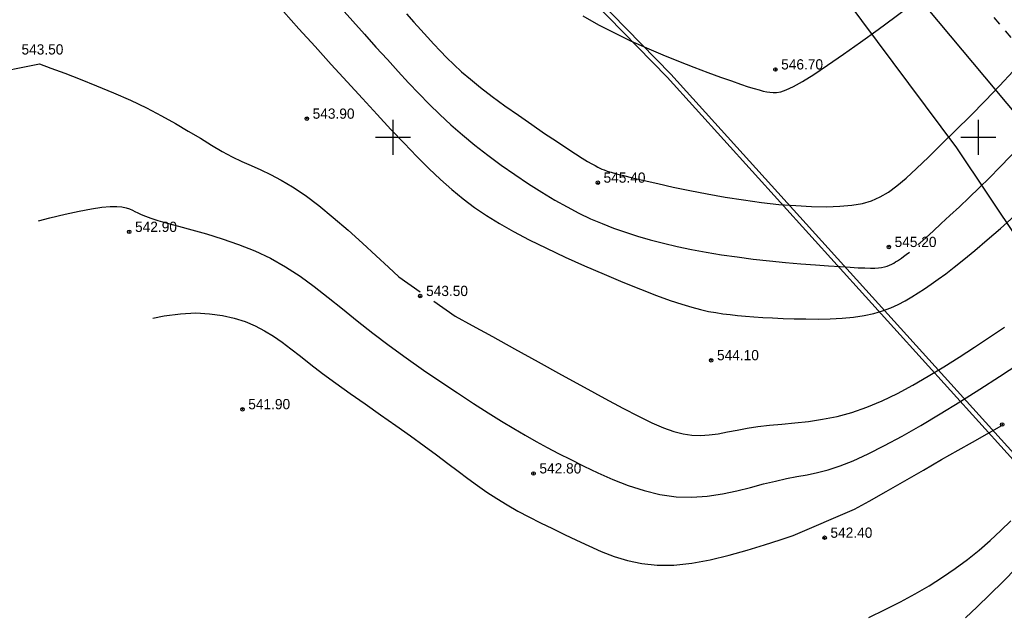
# Model space of a CAD drawing. Extents: x 0 to 361260, y 0 to 4201817.
# Tile 131 of 256: x 360168 to 360252, y 4200409 to 4200460. Entities that reach past the tile are written whole.
import ezdxf

# ---------------------------------------------------------------- set-up
doc = ezdxf.new("R2010")
doc.units = 0
doc.header["$LTSCALE"] = 0.5
doc.header["$MEASUREMENT"] = 0
doc.header["$PDMODE"] = 32
doc.header["$PDSIZE"] = 0.3
doc.linetypes.add('CONTI', pattern=[0])
doc.linetypes.add('Д_ТРОТ_ТРУБА', pattern=[3, 1.5, -1.5])
for name, color, linetype in [('(004) Точки рельефа', 7, 'Continuous'), ('(014) Водопровод', 5, 'ИК_Водопровод -------в--------'), ('(025) Дорога', 7, 'Continuous'), ('(040) Ограда', 7, 'Continuous'), ('GORIZDEFAULT', 32, 'CONTI'), ('PI_TTDEFAULT', 5, 'CONTI'), ('SETKR', 2, 'CONTI')]:
    doc.layers.add(name, color=color, linetype=linetype)
doc.styles.add('D-431', font='txt')
doc.linetypes.add('ИК_Водопровод -------в--------', pattern='A,9,-0.6,["В",Standard,S=1.2,R=0,X=0,Y=-0.6],-1.2', length=10.8)
doc.linetypes.add('ОГРАДА_ГЛИН', pattern='A,4,["|",Standard,S=0.8,R=0,X=0,Y=-0.8],0.5,["|",Standard,S=0.8,R=0,X=0,Y=-0.8],3.5', length=8)

# ---------------------------------------------------------------- blocks, each defined once
blk = doc.blocks.new('BL_333')
at = {"color": 0}
for p, q in [((0, -1.5), (0, 1.5)), ((-1.5, 0), (1.5, 0))]:
    blk.add_line(p, q, dxfattribs=at)

msp = doc.modelspace()

# ---------------------------------------------------------------- linework, layer by layer
at = {"layer": '(014) Водопровод', "flags": 128}
msp.add_lwpolyline([(360036.438, 4200773.015), (360047.098, 4200750.311), (360089.76, 4200681.101), (360107.619, 4200655.796), (360141.826, 4200594.039), (360149.345, 4200579.998), (360206.507, 4200508.61), (360230.262, 4200479.387), (360306.281, 4200388.525), (360409.154, 4200291.553), (360456.114, 4200244.191), (360490.793, 4200199.337)], dxfattribs=at)
at = {"layer": '(025) Дорога', "linetype": 'Д_ТРОТ_ТРУБА', "flags": 128}
msp.add_lwpolyline([(360034.859, 4200791.392), (360036.733, 4200790.501), (360038.761, 4200786.553), (360042.501, 4200778.433), (360055.492, 4200753.988), (360078.803, 4200711.411), (360116.369, 4200649.915), (360150.8, 4200586.24), (360165.682, 4200563.025), (360179.515, 4200545.24), (360209.989, 4200509.461), (360265.27, 4200443.63), (360306.026, 4200398.778), (360384.565, 4200319.74), (360425.367, 4200280.592), (360454.087, 4200253.775), (360461.596, 4200243.167), (360473.356, 4200225.782), (360486.072, 4200211.833), (360495.233, 4200201.295)], dxfattribs=at)
at = {"layer": '(040) Ограда', "flags": 128}
msp.add_lwpolyline([(360140.116, 4200540.458), (360188.044, 4200491.371), (360223.423, 4200455.135), (360264.554, 4200409.603)], dxfattribs=at)
at = {"layer": '(040) Ограда', "linetype": 'ОГРАДА_ГЛИН', "flags": 128}
msp.add_lwpolyline([(360140.403, 4200540.738), (360188.33, 4200491.65), (360223.715, 4200455.409), (360264.851, 4200409.871)], dxfattribs=at)
at = {"linetype": 'Continuous', "elevation": 1.643}
msp.add_lwpolyline([(359968.105, 4200751.148), (360144.875, 4200568.598), (360208.905, 4200501.768), (360248.135, 4200449.088), (360280.365, 4200400.868), (360329.345, 4200345.008), (360410.625, 4200285.188), (360473.125, 4200218.998), (360491.256, 4200199.541)], dxfattribs=at)
at = {"layer": 'GORIZDEFAULT', "color": 32}
for points in [[(360232.19, 4200453.85, 546.5), (360232.46, 4200453.82, 546.5), (360232.76, 4200453.83, 546.5), (360233.12, 4200453.9, 546.5), (360233.59, 4200454.06, 546.5), (360234.19, 4200454.34, 546.5), (360234.96, 4200454.77, 546.5), (360235.93, 4200455.38, 546.5), (360237.12, 4200456.17, 546.5), (360238.48, 4200457.11, 546.5), (360239.94, 4200458.15, 546.5), (360241.43, 4200459.22, 546.5), (360242.87, 4200460.27, 546.5), (360244.2, 4200461.26, 546.5), (360245.34, 4200462.11, 546.5), (360246.25, 4200462.8, 546.5), (360246.94, 4200463.33, 546.5), (360247.45, 4200463.73, 546.5), (360247.81, 4200464.03, 546.5), (360248, 4200464.196, 546.5)], [(360190.63, 4200460.75, 544.5), (360191.96, 4200459.28, 544.5), (360193.34, 4200457.76, 544.5), (360194.72, 4200456.24, 544.5), (360196.09, 4200454.74, 544.5), (360197.39, 4200453.31, 544.5), (360198.63, 4200451.96, 544.5), (360199.81, 4200450.68, 544.5), (360200.94, 4200449.49, 544.5), (360202.03, 4200448.37, 544.5), (360203.06, 4200447.34, 544.5), (360204.06, 4200446.39, 544.5), (360205.02, 4200445.53, 544.5), (360205.98, 4200444.74, 544.5), (360206.95, 4200444.01, 544.5), (360207.98, 4200443.31, 544.5), (360209.08, 4200442.62, 544.5), (360210.28, 4200441.94, 544.5), (360211.62, 4200441.24, 544.5), (360213.11, 4200440.51, 544.5), (360214.71, 4200439.76, 544.5), (360216.36, 4200439.02, 544.5), (360218.02, 4200438.3, 544.5), (360219.63, 4200437.62, 544.5), (360221.14, 4200437.02, 544.5), (360222.5, 4200436.49, 544.5), (360223.67, 4200436.06, 544.5), (360224.67, 4200435.73, 544.5), (360225.53, 4200435.47, 544.5), (360226.27, 4200435.27, 544.5), (360226.94, 4200435.12, 544.5), (360227.56, 4200435.01, 544.5), (360228.17, 4200434.92, 544.5), (360228.79, 4200434.84, 544.5), (360229.43, 4200434.77, 544.5), (360230.11, 4200434.71, 544.5), (360230.83, 4200434.65, 544.5), (360231.59, 4200434.6, 544.5), (360232.42, 4200434.56, 544.5), (360233.31, 4200434.52, 544.5), (360234.26, 4200434.49, 544.5), (360235.27, 4200434.47, 544.5), (360236.3, 4200434.46, 544.5), (360237.34, 4200434.48, 544.5), (360238.36, 4200434.54, 544.5), (360239.33, 4200434.63, 544.5), (360240.24, 4200434.76, 544.5)], [(360195.57, 4200461.05, 545), (360196.55, 4200459.93, 545), (360197.55, 4200458.81, 545), (360198.54, 4200457.71, 545), (360199.51, 4200456.65, 545), (360200.43, 4200455.64, 545), (360201.33, 4200454.67, 545), (360202.21, 4200453.74, 545), (360203.09, 4200452.83, 545), (360204, 4200451.94, 545), (360204.94, 4200451.07, 545), (360205.93, 4200450.2, 545), (360206.99, 4200449.33, 545), (360208.1, 4200448.47, 545), (360209.24, 4200447.62, 545), (360210.4, 4200446.81, 545), (360211.56, 4200446.03, 545), (360212.71, 4200445.31, 545), (360213.81, 4200444.64, 545), (360214.87, 4200444.05, 545), (360215.88, 4200443.52, 545), (360216.87, 4200443.04, 545), (360217.85, 4200442.62, 545), (360218.84, 4200442.23, 545), (360219.84, 4200441.88, 545), (360220.88, 4200441.55, 545), (360221.96, 4200441.24, 545), (360223.09, 4200440.95, 545), (360224.27, 4200440.67, 545), (360225.49, 4200440.42, 545), (360226.75, 4200440.18, 545), (360228.05, 4200439.96, 545), (360229.39, 4200439.77, 545), (360230.77, 4200439.59, 545), (360232.15, 4200439.44, 545), (360233.52, 4200439.31, 545), (360234.83, 4200439.19, 545), (360236.07, 4200439.09, 545), (360237.2, 4200439.01, 545), (360238.2, 4200438.95, 545), (360239.04, 4200438.89, 545), (360239.73, 4200438.85, 545), (360240.3, 4200438.83, 545), (360240.77, 4200438.82, 545), (360241.15, 4200438.82, 545), (360241.46, 4200438.84, 545), (360241.73, 4200438.88, 545)], [(360201.15, 4200460.57, 545.5), (360201.77, 4200459.86, 545.5), (360202.36, 4200459.19, 545.5), (360202.93, 4200458.57, 545.5), (360203.48, 4200457.97, 545.5), (360204.02, 4200457.39, 545.5), (360204.58, 4200456.81, 545.5), (360205.18, 4200456.22, 545.5), (360205.85, 4200455.61, 545.5), (360206.61, 4200454.96, 545.5), (360207.48, 4200454.26, 545.5), (360208.47, 4200453.5, 545.5), (360209.56, 4200452.7, 545.5), (360210.7, 4200451.89, 545.5), (360211.84, 4200451.09, 545.5), (360212.94, 4200450.34, 545.5), (360213.96, 4200449.66, 545.5), (360214.85, 4200449.07, 545.5), (360215.58, 4200448.59, 545.5), (360216.16, 4200448.22, 545.5), (360216.62, 4200447.94, 545.5), (360216.98, 4200447.73, 545.5), (360217.26, 4200447.58, 545.5), (360217.48, 4200447.46, 545.5), (360217.66, 4200447.37, 545.5), (360217.84, 4200447.29, 545.5), (360218.04, 4200447.21, 545.5), (360218.29, 4200447.12, 545.5), (360218.62, 4200447.02, 545.5), (360219.08, 4200446.89, 545.5), (360219.68, 4200446.74, 545.5), (360220.46, 4200446.54, 545.5), (360221.44, 4200446.31, 545.5), (360222.61, 4200446.04, 545.5), (360223.92, 4200445.75, 545.5), (360225.34, 4200445.46, 545.5), (360226.84, 4200445.17, 545.5), (360228.38, 4200444.89, 545.5), (360229.93, 4200444.65, 545.5)], [(360216.22, 4200460.39, 546.5), (360217.54, 4200459.63, 546.5), (360218.9, 4200458.92, 546.5), (360220.27, 4200458.26, 546.5), (360221.66, 4200457.64, 546.5), (360223.04, 4200457.05, 546.5), (360224.39, 4200456.5, 546.5), (360225.68, 4200456, 546.5), (360226.88, 4200455.55, 546.5), (360227.96, 4200455.15, 546.5), (360228.9, 4200454.82, 546.5), (360229.69, 4200454.55, 546.5), (360230.33, 4200454.33, 546.5), (360230.85, 4200454.17, 546.5), (360231.27, 4200454.05, 546.5), (360231.62, 4200453.96, 546.5), (360231.92, 4200453.9, 546.5), (360232.19, 4200453.85, 546.5)], [(360229.93, 4200444.65, 545.5), (360231.47, 4200444.44, 545.5), (360232.96, 4200444.27, 545.5), (360234.39, 4200444.16, 545.5), (360235.75, 4200444.09, 545.5), (360237.02, 4200444.07, 545.5), (360238.17, 4200444.1, 545.5), (360239.2, 4200444.2, 545.5), (360240.09, 4200444.35, 545.5), (360240.88, 4200444.58, 545.5), (360241.61, 4200444.9, 545.5), (360242.31, 4200445.32, 545.5), (360243.04, 4200445.85, 545.5), (360243.82, 4200446.52, 545.5), (360244.71, 4200447.34, 545.5), (360245.73, 4200448.31, 545.5), (360246.86, 4200449.41, 545.5), (360248.07, 4200450.6, 545.5), (360249.32, 4200451.85, 545.5), (360250.57, 4200453.13, 545.5), (360251.79, 4200454.41, 545.5), (360252.96, 4200455.65, 545.5), (360254.03, 4200456.83, 545.5), (360254.11, 4200456.92, 545.5)], [(360165.24, 4200455.37, 543.5), (360169.81, 4200456.27, 543.5), (360170.78, 4200455.91, 543.5), (360171.95, 4200455.48, 543.5), (360173.26, 4200454.97, 543.5), (360174.67, 4200454.41, 543.5), (360176.12, 4200453.81, 543.5), (360177.56, 4200453.17, 543.5), (360178.94, 4200452.52, 543.5), (360180.22, 4200451.85, 543.5), (360181.41, 4200451.19, 543.5), (360182.51, 4200450.54, 543.5), (360183.54, 4200449.92, 543.5), (360184.5, 4200449.33, 543.5), (360185.4, 4200448.8, 543.5), (360186.25, 4200448.34, 543.5), (360187.07, 4200447.94, 543.5), (360187.88, 4200447.58, 543.5), (360188.7, 4200447.22, 543.5), (360189.54, 4200446.82, 543.5), (360190.44, 4200446.35, 543.5), (360191.41, 4200445.78, 543.5), (360192.48, 4200445.05, 543.5), (360193.65, 4200444.16, 543.5), (360194.89, 4200443.14, 543.5), (360196.15, 4200442.05, 543.5), (360197.39, 4200440.94, 543.5), (360198.56, 4200439.87, 543.5), (360199.6, 4200438.9, 543.5), (360200.48, 4200438.07, 543.5), (360202.32, 4200436.79, 543.5)], [(360244.82, 4200440.81, 545), (360244.91, 4200440.88, 545), (360244.99, 4200440.96, 545), (360245.53, 4200441.44, 545), (360246.14, 4200441.99, 545), (360246.83, 4200442.62, 545), (360247.57, 4200443.32, 545), (360248.37, 4200444.07, 545), (360249.2, 4200444.86, 545), (360250.06, 4200445.69, 545), (360250.94, 4200446.55, 545), (360251.84, 4200447.44, 545), (360252.75, 4200448.38, 545), (360253.69, 4200449.35, 545), (360254.65, 4200450.37, 545), (360255.64, 4200451.45, 545), (360256.65, 4200452.59, 545), (360257.209, 4200453.229, 545)], [(360169.702, 4200442.864, 543), (360170.68, 4200443.13, 543), (360171.99, 4200443.44, 543), (360173.19, 4200443.7, 543), (360174.25, 4200443.9, 543), (360175.12, 4200444.02, 543), (360175.83, 4200444.08, 543), (360176.39, 4200444.09, 543), (360176.84, 4200444.05, 543), (360177.19, 4200443.98, 543), (360177.48, 4200443.88, 543), (360177.73, 4200443.77, 543), (360177.95, 4200443.66, 543), (360178.19, 4200443.53, 543), (360178.48, 4200443.4, 543), (360178.84, 4200443.25, 543), (360179.31, 4200443.08, 543), (360179.92, 4200442.88, 543), (360180.7, 4200442.65, 543), (360181.67, 4200442.39, 543), (360182.8, 4200442.09, 543), (360184.06, 4200441.74, 543), (360185.41, 4200441.32, 543), (360186.79, 4200440.85, 543), (360188.18, 4200440.29, 543), (360189.54, 4200439.66, 543), (360190.82, 4200438.93, 543), (360192.06, 4200438.12, 543), (360193.26, 4200437.25, 543), (360194.46, 4200436.31, 543), (360195.68, 4200435.33, 543), (360196.94, 4200434.31, 543), (360198.26, 4200433.26, 543), (360199.66, 4200432.2, 543), (360201.12, 4200431.14, 543), (360202.6, 4200430.1, 543), (360204.07, 4200429.1, 543), (360205.5, 4200428.14, 543), (360206.87, 4200427.25, 543), (360208.13, 4200426.45, 543), (360209.27, 4200425.74, 543), (360210.32, 4200425.1, 543), (360211.29, 4200424.53, 543), (360212.23, 4200424, 543), (360213.17, 4200423.49, 543), (360214.14, 4200422.98, 543), (360215.18, 4200422.45, 543), (360216.3, 4200421.88, 543), (360217.5, 4200421.31, 543), (360218.77, 4200420.75, 543), (360220.09, 4200420.23, 543), (360221.44, 4200419.8, 543), (360222.8, 4200419.47, 543), (360224.17, 4200419.27, 543), (360225.52, 4200419.23, 543), (360226.84, 4200419.33, 543), (360228.13, 4200419.52, 543), (360229.36, 4200419.77, 543), (360230.54, 4200420.06, 543), (360231.65, 4200420.36, 543), (360232.68, 4200420.61, 543), (360233.62, 4200420.82, 543), (360234.5, 4200420.99, 543), (360235.37, 4200421.15, 543), (360236.24, 4200421.34, 543), (360237.17, 4200421.58, 543), (360238.18, 4200421.91, 543), (360239.31, 4200422.35, 543), (360240.58, 4200422.94, 543), (360241.98, 4200423.64, 543), (360243.49, 4200424.46, 543), (360245.08, 4200425.37, 543), (360246.73, 4200426.35, 543), (360248.42, 4200427.38, 543), (360250.11, 4200428.46, 543), (360251.8, 4200429.55, 543), (360253.45, 4200430.63, 543)], [(360240.24, 4200434.76, 544.5), (360241.07, 4200434.94, 544.5), (360241.82, 4200435.16, 544.5), (360242.51, 4200435.42, 544.5), (360243.14, 4200435.71, 544.5), (360243.74, 4200436.03, 544.5), (360244.3, 4200436.36, 544.5), (360244.85, 4200436.7, 544.5), (360245.4, 4200437.06, 544.5), (360245.97, 4200437.44, 544.5), (360246.56, 4200437.86, 544.5), (360247.22, 4200438.34, 544.5), (360247.94, 4200438.9, 544.5), (360248.76, 4200439.56, 544.5), (360249.69, 4200440.33, 544.5), (360250.74, 4200441.23, 544.5), (360251.88, 4200442.21, 544.5), (360253.06, 4200443.25, 544.5)], [(360241.73, 4200438.88, 545), (360241.97, 4200438.93, 545), (360242.2, 4200438.99, 545), (360242.4, 4200439.07, 545), (360242.59, 4200439.16, 545), (360242.77, 4200439.25, 545), (360242.93, 4200439.35, 545), (360243.1, 4200439.45, 545), (360243.26, 4200439.56, 545), (360243.42, 4200439.67, 545), (360243.61, 4200439.81, 545), (360243.83, 4200439.98, 545), (360244.1, 4200440.19, 545)], [(360203.47, 4200435.99, 543.5), (360205.31, 4200434.71, 543.5), (360206.76, 4200433.91, 543.5), (360208.48, 4200432.96, 543.5), (360210.38, 4200431.91, 543.5), (360212.38, 4200430.8, 543.5), (360214.4, 4200429.69, 543.5), (360216.33, 4200428.63, 543.5), (360218.1, 4200427.67, 543.5), (360219.64, 4200426.84, 543.5), (360220.96, 4200426.16, 543.5), (360222.1, 4200425.6, 543.5), (360223.09, 4200425.17, 543.5), (360223.97, 4200424.85, 543.5), (360224.77, 4200424.64, 543.5), (360225.52, 4200424.53, 543.5), (360226.26, 4200424.51, 543.5), (360227.01, 4200424.56, 543.5), (360227.77, 4200424.66, 543.5), (360228.56, 4200424.81, 543.5), (360229.38, 4200424.97, 543.5), (360230.24, 4200425.13, 543.5), (360231.17, 4200425.27, 543.5), (360232.16, 4200425.38, 543.5), (360233.22, 4200425.48, 543.5), (360234.33, 4200425.58, 543.5), (360235.49, 4200425.71, 543.5), (360236.69, 4200425.89, 543.5), (360237.93, 4200426.14, 543.5), (360239.19, 4200426.48, 543.5), (360240.47, 4200426.93, 543.5), (360241.77, 4200427.48, 543.5), (360243.08, 4200428.11, 543.5), (360244.4, 4200428.82, 543.5), (360245.72, 4200429.58, 543.5), (360247.04, 4200430.38, 543.5), (360248.36, 4200431.21, 543.5), (360249.67, 4200432.05, 543.5), (360250.96, 4200432.9, 543.5), (360252.22, 4200433.76, 543.5)], [(360179.47, 4200434.543, 542.5), (360180.45, 4200434.74, 542.5), (360181.85, 4200434.92, 542.5), (360183.14, 4200434.98, 542.5), (360184.33, 4200434.92, 542.5), (360185.43, 4200434.78, 542.5), (360186.44, 4200434.54, 542.5), (360187.37, 4200434.24, 542.5), (360188.23, 4200433.87, 542.5), (360189.02, 4200433.46, 542.5), (360189.78, 4200433, 542.5), (360190.52, 4200432.48, 542.5), (360191.28, 4200431.91, 542.5), (360192.09, 4200431.28, 542.5), (360192.98, 4200430.58, 542.5), (360193.98, 4200429.82, 542.5), (360195.1, 4200428.99, 542.5), (360196.33, 4200428.11, 542.5), (360197.62, 4200427.2, 542.5), (360198.94, 4200426.28, 542.5), (360200.24, 4200425.36, 542.5), (360201.5, 4200424.47, 542.5), (360202.67, 4200423.63, 542.5), (360203.72, 4200422.85, 542.5), (360204.68, 4200422.12, 542.5), (360205.57, 4200421.45, 542.5), (360206.4, 4200420.82, 542.5), (360207.21, 4200420.22, 542.5), (360208.02, 4200419.65, 542.5), (360208.86, 4200419.11, 542.5), (360209.74, 4200418.57, 542.5), (360210.66, 4200418.05, 542.5), (360211.61, 4200417.54, 542.5), (360212.6, 4200417.04, 542.5), (360213.61, 4200416.54, 542.5), (360214.64, 4200416.04, 542.5), (360215.67, 4200415.55, 542.5), (360216.71, 4200415.06, 542.5), (360217.78, 4200414.59, 542.5), (360218.88, 4200414.17, 542.5), (360220.03, 4200413.82, 542.5), (360221.26, 4200413.56, 542.5), (360222.57, 4200413.42, 542.5), (360223.98, 4200413.43, 542.5), (360225.51, 4200413.59, 542.5), (360227.1, 4200413.88, 542.5), (360228.7, 4200414.26, 542.5), (360230.26, 4200414.7, 542.5), (360231.73, 4200415.15, 542.5), (360233.06, 4200415.58, 542.5), (360234.18, 4200415.96, 542.5), (360239.42, 4200418.2, 542.5), (360240.67, 4200418.9, 542.5), (360242.13, 4200419.73, 542.5), (360243.7, 4200420.62, 542.5), (360245.3, 4200421.55, 542.5), (360246.86, 4200422.44, 542.5), (360248.28, 4200423.26, 542.5), (360249.48, 4200423.95, 542.5), (360252.01, 4200425.35, 542.5), (360252.03, 4200425.36, 542.5)], [(360240.63, 4200408.95, 541.5), (360242.02, 4200409.62, 541.5), (360243.34, 4200410.28, 541.5), (360244.59, 4200410.97, 541.5), (360245.79, 4200411.66, 541.5), (360246.93, 4200412.38, 541.5), (360248.02, 4200413.12, 541.5), (360249.06, 4200413.9, 541.5), (360250.06, 4200414.7, 541.5), (360251.01, 4200415.53, 541.5), (360251.92, 4200416.37, 541.5), (360252.78, 4200417.21, 541.5)], [(360248.89, 4200408.92, 541), (360249.9, 4200409.85, 541), (360250.98, 4200410.9, 541), (360252.1, 4200412.03, 541), (360253.25, 4200413.2, 541)]]:
    msp.add_polyline3d(points, dxfattribs=at)
at = {"layer": 'PI_TTDEFAULT', "color": 5}
for p in [(360232.66, 4200455.8, 546.7), (360192.63, 4200451.6, 543.9), (360217.49, 4200446.12, 545.4), (360177.46, 4200441.92, 542.9), (360242.35, 4200440.63, 545.2), (360202.32, 4200436.43, 543.5), (360227.17, 4200430.94, 544.1), (360187.14, 4200426.75, 541.9), (360252.03, 4200425.45, 542.5), (360212, 4200421.26, 542.8), (360236.86, 4200415.77, 542.4)]:
    msp.add_point(p, dxfattribs=at)

# ---------------------------------------------------------------- block references
at = {"layer": 'SETKR', "color": 92}
for p in [(360200, 4200450), (360250, 4200450)]:
    msp.add_blockref('BL_333', p, dxfattribs=at)

# ---------------------------------------------------------------- texts
at = {"layer": '(004) Точки рельефа', "style": 'D-431'}
for s, p in [('543.50', (360168.26, 4200457.08)), ('546.70', (360233.15, 4200455.8)), ('543.90', (360193.13, 4200451.59)), ('545.40', (360217.98, 4200446.12)), ('542.90', (360177.96, 4200441.91)), ('545.20', (360242.84, 4200440.62)), ('543.50', (360202.82, 4200436.43)), ('544.10', (360227.67, 4200430.94)), ('541.90', (360187.63, 4200426.75)), ('542.80', (360212.5, 4200421.26)), ('542.40', (360237.36, 4200415.76))]:
    msp.add_text(s, height=0.875, dxfattribs=at).set_placement(p)

doc.saveas('drawing.dxf')
